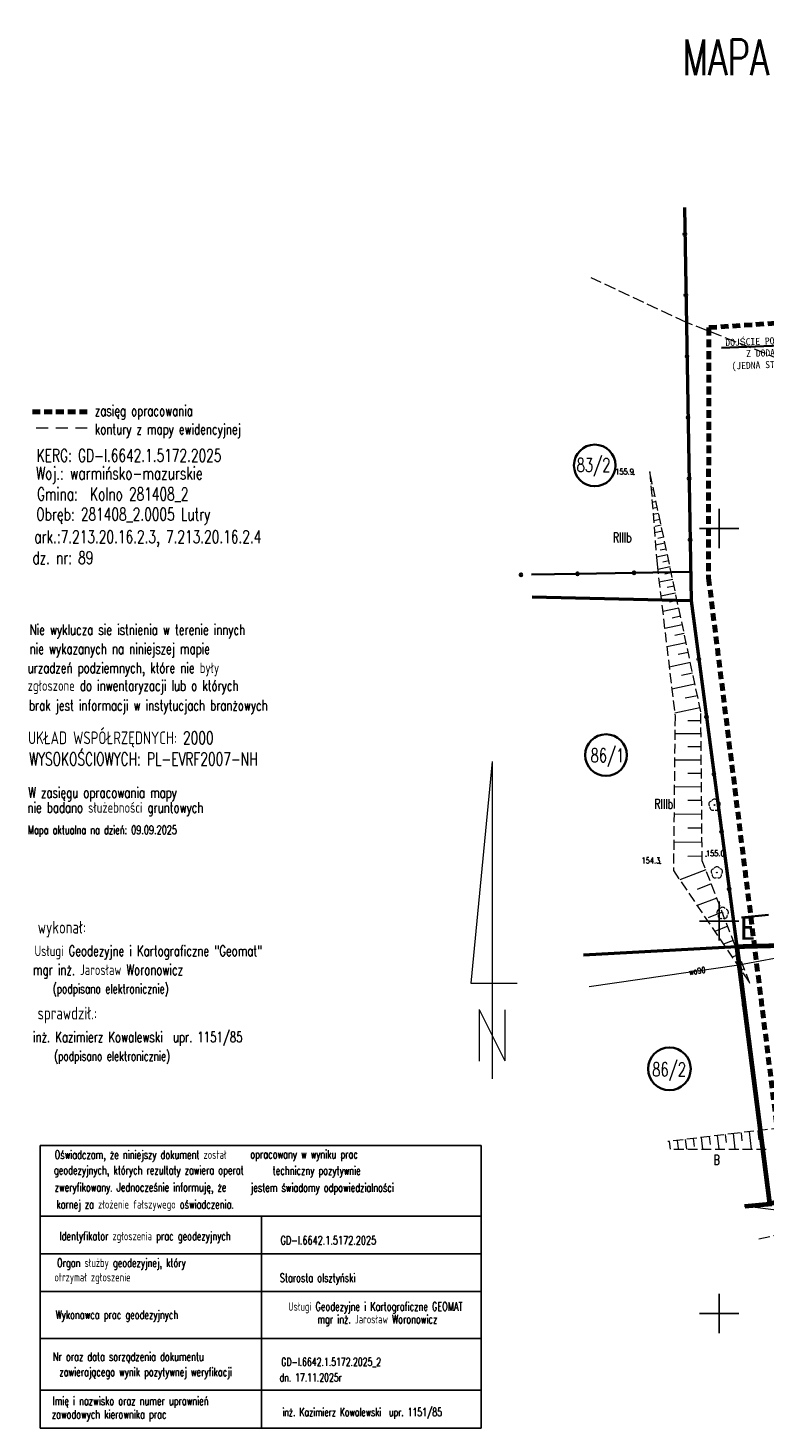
# Model space of a CAD drawing. Header units: feet. Extents: x 7493062 to 7493341, y 5986535 to 5986725.
# Tile 1 of 16: x 7493062 to 7493156, y 5986535 to 5986714. Entities that reach past the tile are written whole.
import ezdxf
from ezdxf import colors
from ezdxf.entities.mleader import LeaderData, LeaderLine
from ezdxf.enums import TextEntityAlignment as Align
from ezdxf.math import Vec2, Vec3

# ---------------------------------------------------------------- set-up
doc = ezdxf.new("R2010")
doc.units = ezdxf.units.FT
doc.header["$MEASUREMENT"] = 0
for name, pattern in [('1', [0]), ('1_1', [0]), ('1_OTKJ', [2, 1.5, -0.5]), ('1_OTRK', [1.75, 1.25, -0.5]), ('1_OTRKG', [1.75, 1.25, -0.5]), ('2', [1.5, 1, -0.5]), ('3_SUEP_A', [0]), ('3_SUWP', [0]), ('4', [2.5, 1.5, -1]), ('GDE', [0]), ('GUK', [2, 1.5, -0.5]), ('HIDDEN2', [4.7625, 3.175, -1.5875]), ('UPX', [0])]:
    doc.linetypes.add(name, pattern=pattern)
doc.layers.get('0').update_dxf_attribs({"color": 250, "linetype": 'CONTINUOUS', "lineweight": 100})
for name, color, linetype, lineweight in [('_k_opis', 1, 'CONTINUOUS', 13), ('_k_widok', 7, 'CONTINUOUS', 18), ('_k_zarys', 7, 'HIDDEN2', 20), ('_k_ściany', 7, 'CONTINUOUS', 35), ('DZIALKI_L_0', 2, '1', 35), ('DZIALKI_L_1', 2, '1', 50), ('EADOD_T_0', 1, 'CONTINUOUS', 18), ('EDZPD_L_0', 7, '1', 18), ('EDZTD_T_0', 7, 'CONTINUOUS', 25), ('EKLPK_L_0', 3, '4', 18), ('EKLPK_L_0_a', 90, '4', 18), ('EKLTK_T_0', 3, 'CONTINUOUS', 25), ('FORMATKA_T_0', 7, 'CONTINUOUS', 20), ('OTK_L_0', 7, '1_OTKJ', 18), ('OTO_L_0', 7, 'CONTINUOUS', 35), ('OTR_L_1', 7, '1_OTRK', 18), ('OTR_T_1', 7, 'CONTINUOUS', 18), ('OTZ_T_0', 250, 'CONTINUOUS', 18), ('SIATKA_L_0', 7, '1', 25), ('SUEP_L_0', 1, '3_SUEP_A', 18), ('SUWP_E_T_0', 5, 'CONTINUOUS', 0), ('SUWP_L_0', 5, '3_SUWP', 18), ('UCCOO_T_0_b', 1, 'CONTINUOUS', 20), ('UCCOO_T_1_b', 7, 'CONTINUOUS', 20), ('UXXPO_L_1_b', 7, 'UPX', 25)]:
    doc.layers.add(name, color=color, linetype=linetype, lineweight=lineweight)
doc.layers.add('ZASIEG_L_0', color=7, linetype='2', lineweight=70, true_color=0x2cd341)
doc.styles.add('GENERATED_STYLE_1', font='MS Gothic.ttf')
doc.styles.get("Standard").update_dxf_attribs({"font": 'Simplex.SHX'})

# ---------------------------------------------------------------- blocks, each defined once
blk = doc.blocks.new('2_OTRN')
at = {"linetype": 'Continuous'}
blk.add_circle((0, 0), 0.045, dxfattribs=at)
blk = doc.blocks.new('2_OTZL')
at = {"linetype": 'Continuous'}
blk.add_circle((0, 0), 0.045, dxfattribs=at)
for centre, start, end in [((-0.36, 0.12), 102.1445, 221.86), ((0, 0.38), 30.1401, 149.8599), ((0.36, 0.12), 318.14, 77.8555), ((-0.22, -0.3), 174.1482, 293.8542), ((0.22, -0.3), 246.1458, 5.8518)]:
    blk.add_arc(centre, 0.375, start, end, dxfattribs=at)
blk = doc.blocks.new('dz_89')
at = {"layer": '_k_zarys', "color": 1, "ltscale": 0.7, "const_width": 0.6}
blk.add_lwpolyline([(6.603, 40.543), (6.603, 40.543), (68.502, 43.426), (72.464, -41.627), (50.081, -44.586), (41.261, -42.547), (32.734, -54.97), (26.769, -58.21), (-7.837, -62.869), (-10.81, -30.016), (5.084, -30.196), (5.148, -5.572), (5.752, 14.49), (6.603, 40.543), (6.603, 40.543)], dxfattribs=at)
at = {"layer": '_k_opis', "color": 1, "insert": (-10.323, -26.151), "char_height": 3, "attachment_point": 1, "rotation": 357.87314, "style": 'GENERATED_STYLE_1'}
blk.add_mtext_dynamic_manual_height_columns('{\\fMS Gothic|b1|i0|c238|p49;E}', width=3.91767, gutter_width=12.5, heights=[0], dxfattribs=at)
at = {"layer": '_k_widok'}
ml = blk.add_multileader_mtext('Standard', dxfattribs=at)
ml.set_content('{\\fMS Gothic|b0|i0|c128|p49;DOJ}Ś{\\fMS Gothic|b0|i0|c128|p49;CIE PO}Ż{\\fMS Gothic|b0|i0|c128|p49;AROWE DO DROGI PO}Ż{\\fMS Gothic|b0|i0|c128|p49;AROWEJ Z DODATKOWEGO WYJ}Ś{\\fMS Gothic|b0|i0|c128|p49;CIA Z BUDYNKU (JEDNA STREFA PO}Ż{\\fMS Gothic|b0|i0|c128|p49;AROWA) O D}Ł{\\fMS Gothic|b0|i0|c128|p49;UGO}Ś{\\fMS Gothic|b0|i0|c128|p49;CI L=12,5m}', color=256, style='GENERATED_STYLE_1')
ml.set_leader_properties()
ml.build(insert=Vec2(0, 0))
ml.multileader.update_dxf_attribs({"text_right_attachment_type": 6, "dogleg_length": 0.36, "arrow_head_size": 1})
ctx = ml.context
ctx.base_point, ctx.char_height, ctx.arrow_head_size, ctx.landing_gap_size, ctx.plane_origin = Vec3(-9.319, 46.877), 0.9, 1, 0.09, Vec3(-1.15, 45.449)
ctx.right_attachment, ctx.text_align_type = 6, 2
notes = []
notes.append((ctx, [(0, (1, 1, 0), (12.753, 46.305), (-1, 0), 0.36, [(0, [(18.806, 32.455)], 0, [])])]))
ctx.mtext.insert, ctx.mtext.width, ctx.mtext.defined_height, ctx.mtext.alignment, ctx.mtext.flow_direction = Vec3(12.303, 47.385), 22.00989, 5.509, 3, 5
ctx.mtext.has_bg_fill, ctx.mtext.bg_color, ctx.mtext.bg_scale_factor, ctx.mtext.bg_transparency, ctx.mtext.use_window_bg_color = 1, -1073741824, 1.5, 0, 1
for ctx, leaders in notes:
    for number, flags, end, landing, length, lines in leaders:
        leader = LeaderData()
        leader.index, (leader.has_last_leader_line, leader.has_dogleg_vector, leader.attachment_direction) = number, flags
        leader.last_leader_point, leader.dogleg_vector, leader.dogleg_length = Vec3(end), Vec3(landing), length
        for number, points, colour, breaks in lines:
            line = LeaderLine()
            line.index, line.vertices, line.color, line.breaks = number, Vec3.list(points), colors.encode_raw_color(colour), breaks
            leader.lines.append(line)
        ctx.leaders.append(leader)

msp = doc.modelspace()

# ---------------------------------------------------------------- linework, layer by layer
at = {"layer": 'DZIALKI_L_0', "linetype": '1'}
for centre, radius in [((7493134.14, 5986658.04), 2.65), ((7493135.58, 5986621.14), 2.65), ((7493143.65, 5986581.18), 2.72)]:
    msp.add_circle(centre, radius, dxfattribs=at)
at = {"layer": 'DZIALKI_L_1', "linetype": '1'}
for p, q in [((7493145.57, 5986690.91), (7493146.42, 5986640.78)), ((7493146.42, 5986640.78), (7493126.19, 5986641.24))]:
    msp.add_line(p, q, dxfattribs=at)
at = {"layer": 'EADOD_T_0', "color": 250, "linetype": 'Continuous'}
for p, q in [((7493121.08, 5986620.34), (7493118.34, 5986592.07)), ((7493121.08, 5986620.34), (7493121.08, 5986579.91)), ((7493118.34, 5986592.07), (7493124.27, 5986592.07)), ((7493119.42, 5986588.75), (7493119.42, 5986582.15)), ((7493119.42, 5986588.75), (7493122.71, 5986582.18)), ((7493122.71, 5986588.68), (7493122.71, 5986582.18))]:
    msp.add_line(p, q, dxfattribs=at)
at = {"layer": 'EDZPD_L_0', "linetype": 'GDE', "lineweight": 18}
for p, q in [((7493145.57, 5986690.91), (7493146.42, 5986640.78)), ((7493146.42, 5986640.78), (7493126.19, 5986641.24))]:
    msp.add_line(p, q, dxfattribs=at)
at = {"layer": 'EKLPK_L_0', "linetype": 'GUK', "lineweight": 18}
msp.add_line((7493145.82, 5986676.26), (7493133.69, 5986681.95), dxfattribs=at)
at = {"layer": 'EKLPK_L_0_a', "linetype": '4'}
msp.add_line((7493069.51, 5986662.78), (7493062.31, 5986662.78), dxfattribs=at)
at = {"layer": 'OTO_L_0'}
for p, q in [((7493145.57, 5986690.91), (7493145.63, 5986687.51)), ((7493145.63, 5986687.51), (7493145.76, 5986679.72)), ((7493145.76, 5986679.72), (7493145.89, 5986671.93)), ((7493145.89, 5986671.93), (7493146.02, 5986664.15)), ((7493146.02, 5986664.15), (7493146.16, 5986656.36)), ((7493146.16, 5986656.36), (7493146.29, 5986648.57)), ((7493146.29, 5986648.57), (7493146.42, 5986640.78)), ((7493126.07, 5986644.13), (7493131.95, 5986644.24)), ((7493131.95, 5986644.24), (7493139.15, 5986644.37)), ((7493139.15, 5986644.37), (7493146.35, 5986644.5)), ((7493146.42, 5986640.78), (7493147.4, 5986633.34))]:
    msp.add_line(p, q, dxfattribs=at)
for centre in [(7493145.63, 5986687.51), (7493145.76, 5986679.72), (7493145.89, 5986671.93), (7493146.02, 5986664.15), (7493146.16, 5986656.36), (7493146.29, 5986648.57), (7493124.75, 5986644.11), (7493131.95, 5986644.24), (7493139.15, 5986644.37), (7493147.4, 5986633.34)]:
    msp.add_circle(centre, 0.17, dxfattribs=at)
at = {"layer": 'OTR_L_1', "linetype": '1_OTRKG'}
for p, q in [((7493147.66, 5986626.64), (7493141.16, 5986657.2)), ((7493147.83, 5986607.67), (7493147.66, 5986626.64))]:
    msp.add_line(p, q, dxfattribs=at)
at = {"layer": 'OTR_L_1', "linetype": '1_OTRK'}
for p, q in [((7493141.16, 5986657.2), (7493142.08, 5986645.46)), ((7493142.08, 5986645.46), (7493144.37, 5986626.09)), ((7493144.37, 5986626.09), (7493144.17, 5986606.43))]:
    msp.add_line(p, q, dxfattribs=at)
at = {"layer": 'OTR_L_1', "linetype": '1_1'}
for p, q in [((7493141.32, 5986656.45), (7493141.22, 5986656.42)), ((7493141.48, 5986655.69), (7493141.28, 5986655.65)), ((7493141.64, 5986654.94), (7493141.34, 5986654.87)), ((7493141.8, 5986654.18), (7493141.4, 5986654.1)), ((7493141.96, 5986653.43), (7493141.46, 5986653.32)), ((7493142.12, 5986652.67), (7493141.52, 5986652.55)), ((7493142.28, 5986651.92), (7493141.59, 5986651.77)), ((7493142.44, 5986651.16), (7493141.65, 5986651)), ((7493142.6, 5986650.41), (7493141.85, 5986650.25)), ((7493142.76, 5986649.66), (7493141.77, 5986649.44)), ((7493142.93, 5986648.9), (7493142.17, 5986648.74)), ((7493143.09, 5986648.15), (7493141.89, 5986647.89)), ((7493143.41, 5986646.64), (7493142.01, 5986646.34)), ((7493143.25, 5986647.39), (7493142.49, 5986647.23)), ((7493143.73, 5986645.13), (7493142.16, 5986644.8)), ((7493143.57, 5986645.88), (7493142.81, 5986645.72)), ((7493144.07, 5986643.52), (7493142.35, 5986643.16)), ((7493143.89, 5986644.35), (7493143.07, 5986644.17)), ((7493144.44, 5986641.77), (7493142.56, 5986641.37)), ((7493144.25, 5986642.67), (7493143.35, 5986642.48)), ((7493144.85, 5986639.85), (7493142.8, 5986639.41)), ((7493144.64, 5986640.83), (7493143.66, 5986640.62)), ((7493145.3, 5986637.74), (7493143.05, 5986637.27)), ((7493145.07, 5986638.82), (7493143.99, 5986638.59)), ((7493145.54, 5986636.62), (7493144.36, 5986636.37)), ((7493145.79, 5986635.44), (7493143.33, 5986634.92)), ((7493146.05, 5986634.21), (7493144.76, 5986633.94)), ((7493146.32, 5986632.92), (7493143.63, 5986632.35)), ((7493146.61, 5986631.58), (7493145.2, 5986631.28)), ((7493146.91, 5986630.17), (7493143.96, 5986629.54)), ((7493147.55, 5986627.15), (7493144.33, 5986626.47)), ((7493147.22, 5986628.69), (7493145.68, 5986628.37)), ((7493147.67, 5986625.52), (7493146.02, 5986625.5)), ((7493147.68, 5986623.86), (7493144.35, 5986623.83)), ((7493147.7, 5986622.19), (7493146.01, 5986622.18)), ((7493147.71, 5986620.51), (7493144.31, 5986620.48)), ((7493147.73, 5986618.81), (7493146.01, 5986618.79)), ((7493147.75, 5986617.09), (7493144.28, 5986617.06)), ((7493147.76, 5986615.36), (7493146.01, 5986615.34)), ((7493147.78, 5986613.61), (7493144.24, 5986613.57)), ((7493147.79, 5986611.84), (7493146.01, 5986611.82)), ((7493147.81, 5986610.06), (7493144.21, 5986610.02)), ((7493147.82, 5986608.25), (7493146.01, 5986608.24)), ((7493143.63, 5986571.93), (7493143.75, 5986570.95)), ((7493144.65, 5986572.05), (7493144.77, 5986571.04)), ((7493145.66, 5986572.18), (7493145.81, 5986570.95)), ((7493146.68, 5986572.3), (7493146.8, 5986571.28)), ((7493147.7, 5986572.42), (7493147.88, 5986570.95))]:
    msp.add_line(p, q, dxfattribs=at)
msp.add_point((7493141.16, 5986657.2), dxfattribs=at)
at = {"layer": 'SIATKA_L_0', "linetype": '1'}
for p, q in [((7493150, 5986547.5), (7493150, 5986552.5)), ((7493147.5, 5986550), (7493152.5, 5986550))]:
    msp.add_line(p, q, dxfattribs=at)
at = {"layer": 'UXXPO_L_1_b', "linetype": 'UPX', "lineweight": 25}
for p, q in [((7493063.51, 5986535.42), (7493063.51, 5986571.42)), ((7493119.69, 5986571.42), (7493063.51, 5986571.42)), ((7493119.69, 5986571.42), (7493119.69, 5986535.42)), ((7493063.51, 5986562.42), (7493119.69, 5986562.42)), ((7493091.71, 5986535.42), (7493091.71, 5986562.42)), ((7493119.69, 5986557.62), (7493063.51, 5986557.62)), ((7493119.69, 5986552.82), (7493063.51, 5986552.82)), ((7493119.69, 5986546.82), (7493063.51, 5986546.82)), ((7493063.51, 5986540.22), (7493119.69, 5986540.22)), ((7493119.69, 5986535.42), (7493063.51, 5986535.42))]:
    msp.add_line(p, q, dxfattribs=at)
at = {"layer": 'ZASIEG_L_0', "linetype": '2'}
msp.add_line((7493069.51, 5986664.86), (7493062.23, 5986664.85), dxfattribs=at)

# ---------------------------------------------------------------- block references
at = {"layer": '_k_ściany', "rotation": 2.126854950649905}
msp.add_blockref('dz_89', (7493161.93, 5986627.13), dxfattribs=at)
at = {"layer": 'OTR_T_1'}
for p in [(7493139.13, 5986656.87), (7493142.47, 5986607.33)]:
    msp.add_blockref('2_OTRN', p, dxfattribs=at)

# ---------------------------------------------------------------- texts
at = {"layer": 'EDZTD_T_0', "width": 0.7}
for s, p in [('83/2', (7493131.84, 5986658.97)), ('86/1', (7493133.61, 5986621.98)), ('86/2', (7493141.46, 5986581.97))]:
    msp.add_text(s, height=1.75, dxfattribs=at).set_placement(p, align=Align.TOP_LEFT)
at = {"layer": 'EKLTK_T_0', "width": 0.7}
for p in [(7493136.45, 5986649.48), (7493141.73, 5986615.54)]:
    msp.add_text('RIIIb', height=1.25, dxfattribs=at).set_placement(p, align=Align.TOP_LEFT)
at = {"layer": 'FORMATKA_T_0', "width": 0.7}
for s, height, p in [('MAPA  DO CELÓW PROJEKTOWYCH', 4.55, (7493145.32, 5986712.29)), ('zasięg opracowania', 1.35, (7493070.47, 5986665.68)), ('kontury z mapy ewidencyjnej', 1.35, (7493070.47, 5986663.33)), ('KERG: GD-I.6642.1.5172.2025', 1.62, (7493063.07, 5986660.12)), ('Woj.: warmińsko-mazurskie', 1.62, (7493062.97, 5986657.86)), ('Gmina:  Kolno 281408_2  ', 1.62, (7493063.1, 5986655.21)), ('Obręb: 281408_2.0005 Lutry ', 1.62, (7493063, 5986652.63)), ('ark.:7.213.20.16.2.3, 7.213.20.16.2.4', 1.62, (7493062.76, 5986649.76)), ('dz. nr: 89', 1.62, (7493062.51, 5986647.09)), ('Nie wyklucza sie istnienia w terenie innych', 1.35, (7493062.16, 5986637.79)), ('nie wykazanych na niniejszej mapie', 1.35, (7493062.16, 5986635.36)), ('urzadzeń podziemnych, które nie były', 1.35, (7493061.91, 5986632.93)), ('zgłoszone do inwentaryzacji lub o których', 1.35, (7493061.91, 5986630.67)), ('brak jest informacji w instytucjach branżowych', 1.35, (7493062.07, 5986628.16)), ('UKŁAD WSPÓŁRZĘDNYCH: 2000', 1.62, (7493061.97, 5986624.15)), ('WYSOKOŚCIOWYCH: PL-EVRF2007-NH', 1.62, (7493062.08, 5986621.45)), ('W zasięgu opracowania mapy', 1.35, (7493061.99, 5986617.04)), ('nie badano służebności gruntowych', 1.35, (7493061.88, 5986615.14)), ('Mapa aktualna na dzień: 09.09.2025', 1.08, (7493061.94, 5986612.15)), ('wykonał:', 1.62, (7493063.19, 5986600.02)), ('Usługi Geodezyjne i Kartograficzne "Geomat"', 1.35, (7493062.78, 5986596.88)), ('mgr inż. Jarosław Woronowicz ', 1.35, (7493062.59, 5986594.47)), ('(podpisano elektronicznie)', 1.188, (7493065.1, 5986591.97)), ('sprawdził.: ', 1.62, (7493063.17, 5986589.08)), ('inż. Kazimierz Kowalewski  upr. 1151/85', 1.35, (7493062.59, 5986585.9)), ('(podpisano elektronicznie)', 1.188, (7493065.29, 5986583.39))]:
    msp.add_text(s, height=height, dxfattribs=at).set_placement(p, align=Align.TOP_LEFT)
at = {"layer": 'OTR_T_1', "lineweight": 9, "width": 0.7}
for s, p in [('155.9', (7493139.13, 5986656.87)), ('154.3', (7493142.47, 5986607.33))]:
    msp.add_text(s, height=0.75, dxfattribs=at).set_placement(p, align=Align.RIGHT)
at = {"layer": 'SUWP_E_T_0', "lineweight": 9, "width": 0.7}
msp.add_text('wo90', height=0.75, rotation=7.7836, dxfattribs=at).set_placement((7493147.2, 5986593.65), align=Align.MIDDLE)
at = {"layer": 'UCCOO_T_0_b', "width": 0.7}
for s, p in [('Oświadczam, że niniejszy dokument został ', (7493065.35, 5986570.78)), ('opracowany w wyniku prac', (7493090.27, 5986570.83)), ('geodezyjnych, których rezultaty zawiera operat ', (7493065.25, 5986568.81)), ('techniczny pozytywnie', (7493093.11, 5986568.76)), ('zweryfikowany. Jednocześnie informuję, że ', (7493065.35, 5986566.63)), ('jestem świadomy odpowiedzialności', (7493090.32, 5986566.58)), ('karnej za złożenie fałszywego oświadczenia.', (7493065.56, 5986564.45))]:
    msp.add_text(s, height=1.08, dxfattribs=at).set_placement(p, align=Align.TOP_LEFT)
for s, p in [('Identyfikator zgłoszenia prac geodezyjnych', (7493076.87, 5986559.33)), ('Organ służby geodezyjnej, który', (7493073.84, 5986555.93)), ('otrzymał zgłoszenie', (7493070.17, 5986554.09)), ('Wykonawca prac geodezyjnych', (7493073.28, 5986549.31)), ('Nr oraz data sorządzenia dokumentu', (7493074.74, 5986543.97)), ('zawierającego wynik pozytywnej weryfikacji', (7493076.93, 5986542.02)), ('Imię i nazwisko oraz numer uprawnień', (7493075.02, 5986538.34)), ('zawodowych kierownika prac', (7493072.29, 5986536.62))]:
    msp.add_text(s, height=1.08, dxfattribs=at).set_placement(p, align=Align.CENTER)
at = {"layer": 'UCCOO_T_1_b', "width": 0.7}
for s, height, p in [('GD-I.6642.1.5172.2025', 1.08, (7493100.21, 5986558.79)), ('Starosta olsztyński', 1.08, (7493098.84, 5986554.01)), ('Usługi Geodezyjne i Kartograficzne GEOMAT', 1.08, (7493106.2, 5986550.36)), ('mgr inż. Jarosław Woronowicz', 1.08, (7493106.45, 5986548.74)), ('GD-I.6642.1.5172.2025_2', 1.0282, (7493100.57, 5986543.32)), ('dn. 17.11.2025r', 1.0282, (7493097.96, 5986541.34)), ('inż. Kazimierz Kowalewski  upr. 1151/85', 1.0282, (7493104.52, 5986536.94))]:
    msp.add_text(s, height=height, dxfattribs=at).set_placement(p, align=Align.CENTER)

# ---------------------------------------------------------------- next in the draw order: linework, layer by layer
at = {"layer": 'DZIALKI_L_1', "linetype": '1'}
for p, q in [((7493146.42, 5986640.78), (7493152.24, 5986596.73)), ((7493152.24, 5986596.73), (7493132.7, 5986595.67)), ((7493152.24, 5986596.73), (7493156.43, 5986564.01)), ((7493156.43, 5986564.01), (7493153.21, 5986563.74))]:
    msp.add_line(p, q, dxfattribs=at)
at = {"layer": 'EDZPD_L_0', "linetype": 'GDE', "lineweight": 18}
for p, q in [((7493146.42, 5986640.78), (7493152.24, 5986596.73)), ((7493152.24, 5986596.73), (7493132.7, 5986595.67)), ((7493152.24, 5986596.73), (7493156.43, 5986564.01)), ((7493153.21, 5986563.74), (7493156.43, 5986564.01))]:
    msp.add_line(p, q, dxfattribs=at)
at = {"layer": 'EKLPK_L_0', "linetype": 'GUK', "lineweight": 18}
for p, q in [((7493167.04, 5986667.88), (7493145.82, 5986676.26)), ((7493152.24, 5986596.73), (7493168.13, 5986597.14))]:
    msp.add_line(p, q, dxfattribs=at)
at = {"layer": 'OTK_L_0', "linetype": '1_OTKJ'}
msp.add_line((7493168.18, 5986562.27), (7493155.04, 5986559.49), dxfattribs=at)
at = {"layer": 'OTO_L_0'}
for p, q in [((7493147.4, 5986633.34), (7493148.37, 5986626.02)), ((7493148.37, 5986626.02), (7493149.34, 5986618.7)), ((7493149.34, 5986618.7), (7493150.3, 5986611.38)), ((7493150.3, 5986611.38), (7493151.27, 5986604.05)), ((7493151.27, 5986604.05), (7493152.24, 5986596.73)), ((7493152.83, 5986600.45), (7493156.27, 5986600.81)), ((7493152.24, 5986596.73), (7493153.19, 5986589.29)), ((7493153.19, 5986589.29), (7493154, 5986582.97)), ((7493154, 5986582.97), (7493154.81, 5986576.65)), ((7493154.81, 5986576.65), (7493155.62, 5986570.33)), ((7493155.62, 5986570.33), (7493156.43, 5986564.01)), ((7493156.72, 5986563.81), (7493153.32, 5986563.5))]:
    msp.add_line(p, q, dxfattribs=at)
for centre in [(7493148.37, 5986626.02), (7493149.34, 5986618.7), (7493150.3, 5986611.38), (7493151.27, 5986604.05), (7493153.19, 5986589.29), (7493154, 5986582.97), (7493154.81, 5986576.65), (7493155.62, 5986570.33)]:
    msp.add_circle(centre, 0.17, dxfattribs=at)
at = {"layer": 'OTR_L_1', "linetype": '1_OTRKG'}
for p, q in [((7493153.91, 5986592.06), (7493147.83, 5986607.67)), ((7493189.18, 5986577.28), (7493152.34, 5986572.99)), ((7493152.34, 5986572.99), (7493143.47, 5986571.91))]:
    msp.add_line(p, q, dxfattribs=at)
at = {"layer": 'OTR_L_1', "linetype": '1_OTRK'}
for p, q in [((7493144.17, 5986606.43), (7493153.91, 5986592.06)), ((7493144.23, 5986570.95), (7493156.09, 5986570.96))]:
    msp.add_line(p, q, dxfattribs=at)
at = {"layer": 'OTR_L_1', "linetype": '1_1'}
for p, q in [((7493148.28, 5986606.52), (7493144.98, 5986605.24)), ((7493148.98, 5986604.72), (7493147.18, 5986604.02)), ((7493149.68, 5986602.92), (7493147.2, 5986601.96)), ((7493150.38, 5986601.12), (7493148.58, 5986600.42)), ((7493151.08, 5986599.33), (7493149.42, 5986598.68)), ((7493151.78, 5986597.53), (7493150.53, 5986597.04)), ((7493152.48, 5986595.73), (7493151.64, 5986595.4)), ((7493153.18, 5986593.93), (7493152.76, 5986593.76)), ((7493153.88, 5986592.13), (7493153.87, 5986592.12)), ((7493148.71, 5986572.55), (7493148.84, 5986571.53)), ((7493149.73, 5986572.67), (7493149.94, 5986570.95)), ((7493150.75, 5986572.8), (7493150.87, 5986571.78)), ((7493151.76, 5986572.92), (7493152, 5986570.96)), ((7493152.78, 5986573.04), (7493152.9, 5986572)), ((7493153.82, 5986573.16), (7493154.08, 5986570.96)), ((7493154.92, 5986573.29), (7493155.06, 5986572.12))]:
    msp.add_line(p, q, dxfattribs=at)
at = {"layer": 'SIATKA_L_0', "linetype": '1'}
for p, q in [((7493150, 5986647.5), (7493150, 5986652.5)), ((7493147.5, 5986650), (7493152.5, 5986650)), ((7493150, 5986597.5), (7493150, 5986602.5)), ((7493147.5, 5986600), (7493152.5, 5986600))]:
    msp.add_line(p, q, dxfattribs=at)
at = {"layer": 'SUEP_L_0', "linetype": '3_SUEP_A'}
msp.add_line((7493153.23, 5986563.71), (7493157.58, 5986563.19), dxfattribs=at)
at = {"layer": 'SUWP_L_0', "linetype": '3_SUWP'}
for p, q in [((7493152.5, 5986594.41), (7493163.8, 5986596.54)), ((7493133.42, 5986591.66), (7493152.5, 5986594.41))]:
    msp.add_line(p, q, dxfattribs=at)
at = {"layer": 'ZASIEG_L_0', "linetype": '2'}
for p, q in [((7493230.51, 5986681.11), (7493148.66, 5986675.59)), ((7493148.66, 5986675.59), (7493148.65, 5986643.7)), ((7493148.65, 5986643.7), (7493159.71, 5986554.86))]:
    msp.add_line(p, q, dxfattribs=at)

# ---------------------------------------------------------------- next in the draw order: block references
at = {"layer": 'OTR_T_1'}
msp.add_blockref('2_OTRN', (7493148.32, 5986608.25), dxfattribs=at)
at = {"layer": 'OTZ_T_0'}
for p in [(7493149.4, 5986614.78), (7493149.7, 5986606.17), (7493150.44, 5986601)]:
    msp.add_blockref('2_OTZL', p, dxfattribs=at)

# ---------------------------------------------------------------- next in the draw order: texts
at = {"layer": 'EKLTK_T_0', "width": 0.7}
msp.add_text('B', height=1.25, dxfattribs=at).set_placement((7493149.29, 5986570.2), align=Align.TOP_LEFT)
at = {"layer": 'OTR_T_1', "lineweight": 9, "width": 0.7}
msp.add_text('155.0', height=0.75, dxfattribs=at).set_placement((7493148.32, 5986608.25))

doc.saveas('drawing.dxf')
